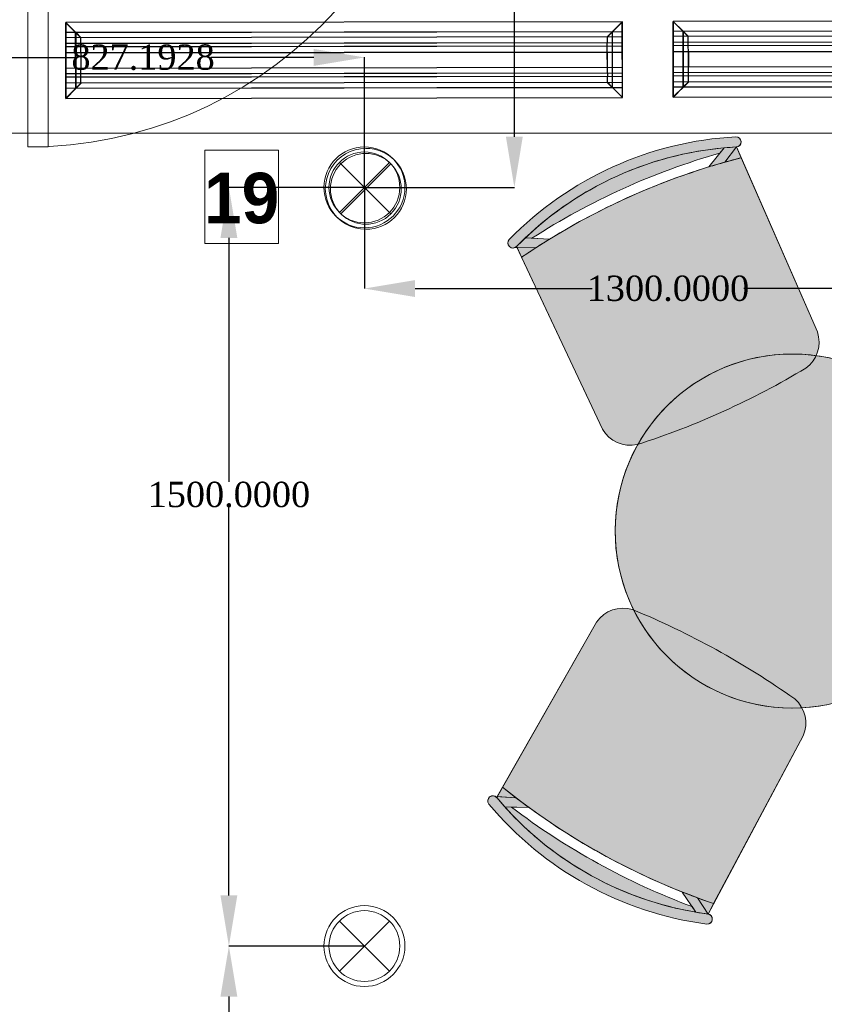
# Model space of a CAD drawing. Header units: millimetres. Extents: x 0 to 88385, y 0 to 41127.
# Tile 122 of 244: x 70392 to 71981, y 18273 to 20220. Entities that reach past the tile are written whole.
import ezdxf
from ezdxf import colors
from ezdxf.entities.mleader import LeaderData, LeaderLine
from ezdxf.math import Vec2, Vec3

# ---------------------------------------------------------------- set-up
doc = ezdxf.new("R2010")
doc.units = ezdxf.units.MM
doc.header["$MEASUREMENT"] = 0
doc.set_wipeout_variables(frame=1)
for name, color, linetype in [('- განათება', 7, 'Continuous'), ('- მექანიკური ნაწილი', 7, 'Continuous'), ('Edges', 7, 'Continuous'), ('New_Structural - Bearing', 7, 'Continuous')]:
    doc.layers.add(name, color=color, linetype=linetype)
for name, color, linetype, lineweight in [('2D Drafting - General_Pen_No__2', 8, 'Continuous', 15), ('New_2D Drafting - General_Pen_No__1', 7, 'Continuous', 13), ('New_Annotation - Text_Pen_No__20', 1, 'Continuous', 0), ('New_Archicad Doors_Pen_No__1', 7, 'Continuous', 13), ('New_Drawing & Figure_Pen_No__1', 7, 'Continuous', 13)]:
    doc.layers.add(name, color=color, linetype=linetype, lineweight=lineweight)
for name, color, linetype, lineweight, true_color in [('New_2D Drafting - General_Pen_No__62', 7, 'Continuous', 20, 0xaaaaaa), ('New_Drawing & Figure_Pen_No__62', 7, 'Continuous', 20, 0xaaaaaa), ('New_Interior - Lamp_Pen_No__77', 7, 'Continuous', 20, 0xffeb28)]:
    doc.layers.add(name, color=color, linetype=linetype, lineweight=lineweight, true_color=true_color)
doc.styles.add('CT', font='ARIALN.TTF', dxfattribs={"height": 200})
doc.styles.add('GENERATED_STYLE_3', font='txt')
doc.styles.get("Standard").update_dxf_attribs({"font": 'sylfaen.ttf'})
doc.dimstyles.get("Standard").update_dxf_attribs({"dimtxt": 0.18, "dimasz": 0.18, "dimexe": 0.18, "dimexo": 0.0625, "dimgap": 0.09, "dimtad": 0, "dimtih": 1, "dimtoh": 1, "dimdec": 4, "dimzin": 0, "dimdsep": 46, "dimtxsty": 'Standard', "dimcen": 0.09, "dimadec": 0, "dimazin": 0, "dimtfac": 1, "dimtdec": 4, "dimtofl": 0, "dimtmove": 0, "dimatfit": 3, "dimfxl": 1, "dimtolj": 1, "dimtzin": 0, "dimarcsym": 0})

# ---------------------------------------------------------------- blocks, each defined once
blk = doc.blocks.new('Door_3')
at = {"layer": 'New_Archicad Doors_Pen_No__1', "color": 7, "linetype": 'Continuous', "lineweight": 13}
for p, q in [((370, 0), (370, 820)), ((370, 820), (410, 820)), ((410, 820), (410, 0)), ((-487, 0), (-487, 19)), ((-487, 19), (-437, 19)), ((-437, 0), (-487, 0)), ((-450, 0), (-487, 0)), ((-450, 0), (-487, 0)), ((-410, 0), (-450, 0)), ((-450, 0), (-450, -115)), ((-450, 0), (-450, -10)), ((-450, 0), (-450, -10)), ((-437, 19), (-437, 0)), ((-410, -115), (-410, 0)), ((410, 0), (370, 0)), ((450, 0), (410, 0)), ((410, 0), (410, -115)), ((437, 19), (487, 19)), ((437, 0), (437, 19)), ((487, 0), (437, 0)), ((450, -115), (450, 0)), ((450, 0), (450, -10)), ((450, 0), (450, -10)), ((450, 0), (487, 0)), ((450, 0), (487, 0)), ((487, 19), (487, 0)), ((-450, -10), (-450, -90)), ((-450, -10), (-450, -90)), ((450, -10), (450, -90)), ((450, -10), (450, -90)), ((-450, -90), (-450, -100)), ((-450, -90), (-450, -100)), ((450, -90), (450, -100)), ((450, -90), (450, -100)), ((-487, -119), (-487, -100)), ((-487, -100), (-437, -100)), ((-450, -100), (-487, -100)), ((-450, -100), (-487, -100)), ((-450, -115), (-410, -115)), ((-437, -100), (-437, -119)), ((410, -115), (450, -115)), ((437, -100), (487, -100)), ((437, -119), (437, -100)), ((450, -100), (487, -100)), ((450, -100), (487, -100)), ((487, -100), (487, -119)), ((-437, -119), (-487, -119)), ((487, -119), (437, -119))]:
    blk.add_line(p, q, dxfattribs=at)
blk.add_arc((410, 0), 820, 90, 180, dxfattribs=at)
blk = doc.blocks.new('Wall_46', base_point=(2382.1, 20888))
at = {"layer": 'New_Archicad Doors_Pen_No__1', "color": 7, "linetype": 'Continuous', "lineweight": 13, "zscale": 1000, "rotation": 180}
blk.add_blockref('Door_3', (-13422.3, 20788), dxfattribs=at)
blk = doc.blocks.new('lineardiffplan')
at = {"layer": 'Edges'}
for p, q in [((392.8, 274.9), (392.8, 274.6)), ((393.1, 274.9), (392.8, 274.9)), ((422.8, 244.9), (392.8, 274.9)), ((392.8, 274.6), (392.9, 274.5)), ((392.9, 125.2), (392.9, 274.5)), ((412.4, 255), (392.9, 274.5)), ((393.1, 274.9), (393.2, 274.8)), ((393.2, 274.8), (412.7, 255.3)), ((1462.8, 244.9), (1492.8, 274.9)), ((1472.9, 255.3), (1492.4, 274.8)), ((1473.2, 254.9), (1492.8, 274.5)), ((1492.4, 274.8), (1492.5, 274.9)), ((1492.8, 274.9), (1492.5, 274.9)), ((1492.8, 274.5), (1492.8, 274.9)), ((1492.8, 274.5), (1492.8, 274.5)), ((1492.8, 125.4), (1492.8, 274.5)), ((1492.8, 255.3), (392.9, 255.3)), ((392.9, 254.9), (1492.8, 254.9)), ((412.4, 144.7), (412.4, 255)), ((412.8, 254.6), (412.4, 255)), ((412.7, 255.3), (413.1, 254.9)), ((412.8, 145.1), (412.8, 254.6)), ((412.8, 254.6), (422.8, 244.6)), ((413.1, 254.9), (423.1, 244.9)), ((1472.5, 254.9), (1462.5, 244.9)), ((1462.9, 244.6), (1472.8, 254.5)), ((1472.9, 255.3), (1472.5, 254.9)), ((1472.8, 254.5), (1473.2, 254.9)), ((1472.8, 254.5), (1472.8, 145.3)), ((1473.2, 144.9), (1473.2, 254.9)), ((392.9, 244.9), (1492.8, 244.9)), ((422.8, 244.6), (422.8, 244.9)), ((422.8, 244.9), (423.1, 244.9)), ((422.8, 244.6), (422.8, 244.6)), ((422.8, 244.6), (422.8, 233.2)), ((423.1, 244.9), (423.1, 244.9)), ((1462.5, 244.9), (1462.5, 244.9)), ((1462.5, 244.9), (1462.8, 244.9)), ((1462.8, 244.9), (1462.9, 244.6)), ((1462.8, 244.5), (1462.9, 244.6)), ((1462.8, 233.2), (1462.8, 244.5)), ((392.9, 233.2), (1492.8, 233.2)), ((392.9, 233), (1492.8, 233)), ((392.9, 226.8), (1492.8, 226.8)), ((392.9, 226.5), (1492.8, 226.5)), ((392.9, 214.9), (1492.8, 214.9)), ((1492.8, 214.8), (392.9, 214.8)), ((422.4, 214.9), (422.3, 214.9)), ((422.8, 214.9), (422.4, 214.9)), ((422.8, 233), (422.8, 233.2)), ((422.8, 226.8), (422.8, 233)), ((422.8, 226.5), (422.8, 226.8)), ((422.8, 214.9), (422.8, 226.5)), ((422.8, 184.9), (422.8, 214.9)), ((423.2, 214.9), (422.8, 214.9)), ((423.2, 214.8), (422.8, 214.9)), ((423.2, 214.8), (423.2, 214.9)), ((423.2, 214.8), (423.2, 184.9)), ((1462.8, 214.9), (1462.4, 214.9)), ((1462.4, 214.9), (1462.4, 214.8)), ((1462.8, 214.9), (1462.4, 214.8)), ((1462.4, 184.9), (1462.4, 214.8)), ((1462.8, 233), (1462.8, 233.2)), ((1462.8, 226.8), (1462.8, 233)), ((1462.8, 226.5), (1462.8, 226.8)), ((1462.8, 214.9), (1462.8, 226.5)), ((1462.8, 214.9), (1462.8, 184.9)), ((1462.8, 214.9), (1463.2, 214.9)), ((1463.2, 214.9), (1463.3, 214.9)), ((1492.8, 184.9), (392.9, 184.9)), ((422.4, 184.9), (422.3, 184.9)), ((422.8, 184.9), (422.4, 184.9)), ((422.8, 184.9), (423.2, 184.9)), ((422.8, 173.2), (422.8, 184.9)), ((1462.4, 184.9), (1462.8, 184.9)), ((1462.8, 173.2), (1462.8, 184.9)), ((1463.2, 184.9), (1462.8, 184.9)), ((1463.2, 184.9), (1463.3, 184.9)), ((392.9, 173.2), (1492.8, 173.2)), ((392.9, 173), (1492.8, 173)), ((392.9, 166.8), (1492.8, 166.8)), ((392.9, 166.5), (1492.8, 166.5)), ((422.8, 173), (422.8, 173.2)), ((422.8, 173), (422.8, 166.8)), ((422.8, 166.5), (422.8, 166.8)), ((422.8, 155.1), (422.8, 166.5)), ((1462.8, 173), (1462.8, 173.2)), ((1462.8, 166.8), (1462.8, 173)), ((1462.8, 166.5), (1462.8, 166.8)), ((1462.8, 155.3), (1462.8, 166.5)), ((392.8, 124.9), (422.8, 154.9)), ((392.9, 154.9), (1492.8, 154.9)), ((1492.8, 144.9), (392.9, 144.9)), ((392.9, 125.2), (412.4, 144.7)), ((392.9, 144.5), (1492.8, 144.5)), ((412.7, 144.5), (393.2, 124.9)), ((412.8, 145.1), (412.4, 144.7)), ((412.7, 144.5), (413.1, 144.9)), ((412.8, 145.1), (422.8, 155.1)), ((423.1, 154.8), (413.1, 144.9)), ((422.8, 154.9), (422.8, 155.1)), ((422.8, 155.1), (422.8, 155.1)), ((423.1, 154.8), (422.8, 154.9)), ((423.1, 154.8), (423.1, 154.9)), ((1462.5, 154.8), (1462.4, 154.9)), ((1462.8, 154.9), (1462.5, 154.8)), ((1462.5, 154.8), (1472.4, 144.9)), ((1462.9, 155.2), (1462.8, 155.3)), ((1462.9, 155.2), (1462.8, 154.9)), ((1462.8, 154.9), (1492.8, 124.9)), ((1472.8, 145.3), (1462.9, 155.2)), ((1472.4, 144.9), (1472.8, 144.5)), ((1473.2, 144.9), (1472.8, 145.3)), ((1472.8, 144.5), (1492.4, 124.9)), ((1473.2, 144.9), (1492.8, 125.4)), ((392.9, 125.2), (392.8, 125.1)), ((392.8, 125.1), (392.8, 124.9)), ((392.8, 124.9), (393.1, 124.9)), ((393.2, 124.9), (393.1, 124.9)), ((1492.4, 124.9), (1492.8, 124.9)), ((1492.4, 124.9), (1492.4, 124.9)), ((1492.8, 125.3), (1492.8, 125.4)), ((1492.8, 124.9), (1492.8, 125.3))]:
    blk.add_line(p, q, dxfattribs=at)
blk.add_lwpolyline([(393.2, 274.8), (1492.8, 274.8), (1492.8, 124.9), (393.2, 124.9)], close=True, dxfattribs=at)
blk = doc.blocks.new('Recessed Spot')
at = {"layer": 'New_Interior - Lamp_Pen_No__77', "color": 2, "linetype": 'Continuous', "lineweight": 20, "true_color": 0xffeb28}
for q in [(-49.5, 49.5), (49.5, 49.5), (-49.5, -49.5), (49.5, -49.5)]:
    blk.add_line((0, 0), q, dxfattribs=at)
at = {"layer": 'New_Interior - Lamp_Pen_No__77', "color": 2, "linetype": 'Continuous', "lineweight": 20, "true_color": 0xffeb28, "flags": 128}
blk.add_lwpolyline([(80, 0, 1), (-80, 0, 1)], format="xyb", close=True, dxfattribs=at)
at = {"layer": 'New_Interior - Lamp_Pen_No__77', "color": 2, "linetype": 'Continuous', "lineweight": 20, "true_color": 0xffeb28}
blk.add_circle((0, 0), 70, dxfattribs=at)
blk = doc.blocks.new('_DotSmall')
at = {"color": 0, "linetype": 'ByBlock', "const_width": 0.5}
blk.add_lwpolyline([(-0.0625, 0, 1), (0.0625, 0, 1)], format="xyb", close=True, dxfattribs=at)
blk = doc.blocks.new('*D954')
at = {"layer": '- განათება', "color": 0, "lineweight": -2, "transparency": 16777216}
for p, q in [((71072.8, 18388), (70804.9, 18388)), ((70805.1, 18288), (70805.1, 17806.1)), ((70805.1, 16988), (70805.1, 17754.8)), ((71072.8, 16888), (70804.9, 16888))]:
    blk.add_line(p, q, dxfattribs=at)
at = {"layer": '- განათება', "color": 0, "transparency": 16777216}
for points in [[(70788.4, 18288), (70821.7, 18288), (70805.1, 18388)], [(70788.4, 16988), (70821.7, 16988), (70805.1, 16888)]]:
    blk.add_solid(points, dxfattribs=at)
at = {"layer": 'Defpoints', "color": 0, "transparency": 16777216}
for p in [(71072.8, 18388), (70805.1, 16888), (71072.8, 16888)]:
    blk.add_point(p, dxfattribs=at)
at = {"layer": '- განათება', "color": 0, "transparency": 16777216, "insert": (70805.1, 17780.4), "char_height": 50, "attachment_point": 5}
blk.add_mtext('\\A1;{\\fSylfaen|b0|i0|c0|p18;1500.0000}', dxfattribs=at)
blk = doc.blocks.new('*D955')
at = {"layer": '- განათება', "color": 0, "lineweight": -2, "transparency": 16777216}
for p, q in [((71072.8, 19888), (70804.9, 19888)), ((70805.1, 19788), (70805.1, 19306.1)), ((70805.1, 18488), (70805.1, 19254.8)), ((71072.8, 18388), (70804.9, 18388))]:
    blk.add_line(p, q, dxfattribs=at)
at = {"layer": '- განათება', "color": 0, "transparency": 16777216}
for points in [[(70788.4, 19788), (70821.7, 19788), (70805.1, 19888)], [(70788.4, 18488), (70821.7, 18488), (70805.1, 18388)]]:
    blk.add_solid(points, dxfattribs=at)
at = {"layer": 'Defpoints', "color": 0, "transparency": 16777216}
for p in [(71072.8, 19888), (70805.1, 18388), (71072.8, 18388)]:
    blk.add_point(p, dxfattribs=at)
at = {"layer": '- განათება', "color": 0, "transparency": 16777216, "insert": (70805.1, 19280.4), "char_height": 50, "attachment_point": 5}
blk.add_mtext('\\A1;{\\fSylfaen|b0|i0|c0|p18;1500.0000}', dxfattribs=at)
blk = doc.blocks.new('*D959')
at = {"layer": '- განათება', "color": 0, "lineweight": -2, "transparency": 16777216}
for p, q in [((70725.4, 20788), (71369.3, 20788)), ((71369.1, 20688), (71369.1, 20391.7)), ((71369.1, 19988), (71369.1, 20340.3)), ((71072.9, 19888), (71369.3, 19888))]:
    blk.add_line(p, q, dxfattribs=at)
at = {"layer": '- განათება', "color": 0, "transparency": 16777216}
for points in [[(71352.4, 20688), (71385.7, 20688), (71369.1, 20788)], [(71352.4, 19988), (71385.7, 19988), (71369.1, 19888)]]:
    blk.add_solid(points, dxfattribs=at)
at = {"layer": 'Defpoints', "color": 0, "transparency": 16777216}
for p in [(70725.3, 20788), (71072.8, 19888), (71369.1, 19888)]:
    blk.add_point(p, dxfattribs=at)
at = {"layer": '- განათება', "color": 0, "transparency": 16777216, "insert": (71369.1, 20366), "char_height": 50, "attachment_point": 5}
blk.add_mtext('\\A1;{\\fSylfaen|b0|i0|c0|p18;900.0000}', dxfattribs=at)
blk = doc.blocks.new('*D960')
at = {"layer": '- განათება', "color": 0, "lineweight": -2, "transparency": 16777216}
for p, q in [((70245.6, 19881.6), (70245.6, 20145.2)), ((70345.6, 20145), (70501.8, 20145)), ((70972.8, 20145), (70769.2, 20145)), ((71072.8, 19888), (71072.8, 20145.2))]:
    blk.add_line(p, q, dxfattribs=at)
at = {"layer": '- განათება', "color": 0, "transparency": 16777216}
for points in [[(70345.6, 20161.7), (70345.6, 20128.3), (70245.6, 20145)], [(70972.8, 20161.7), (70972.8, 20128.3), (71072.8, 20145)]]:
    blk.add_solid(points, dxfattribs=at)
at = {"layer": 'Defpoints', "color": 0, "transparency": 16777216}
for p in [(71072.8, 20145), (70245.6, 19881.5), (71072.8, 19888)]:
    blk.add_point(p, dxfattribs=at)
at = {"layer": '- განათება', "color": 0, "transparency": 16777216, "insert": (70635.5, 20145), "char_height": 50, "attachment_point": 5}
blk.add_mtext('\\A1;{\\fSylfaen|b0|i0|c0|p18;827.1928}', dxfattribs=at)
blk = doc.blocks.new('*D961')
at = {"layer": '- განათება', "color": 0, "lineweight": -2, "transparency": 16777216}
for p, q in [((71072.8, 19887.9), (71072.8, 19687.8)), ((72372.8, 19887.9), (72372.8, 19687.8)), ((71172.8, 19688), (71522.9, 19688)), ((72272.8, 19688), (71822.2, 19688))]:
    blk.add_line(p, q, dxfattribs=at)
at = {"layer": '- განათება', "color": 0, "transparency": 16777216}
for points in [[(71172.8, 19704.7), (71172.8, 19671.3), (71072.8, 19688)], [(72272.8, 19704.7), (72272.8, 19671.3), (72372.8, 19688)]]:
    blk.add_solid(points, dxfattribs=at)
at = {"layer": 'Defpoints', "color": 0, "transparency": 16777216}
for p in [(71072.8, 19888), (72372.8, 19888), (71072.8, 19688)]:
    blk.add_point(p, dxfattribs=at)
at = {"layer": '- განათება', "color": 0, "transparency": 16777216, "insert": (71672.6, 19688), "char_height": 50, "attachment_point": 5}
blk.add_mtext('\\A1;{\\fSylfaen|b0|i0|c0|p18;1300.0000}', dxfattribs=at)
blk = doc.blocks.new('AVARIULI GANATEBA')
at = {"layer": '- განათება', "color": 3, "linetype": 'Continuous', "lineweight": 20}
for q in [(-49.5, 49.5), (49.5, 49.5), (-49.5, -49.5), (49.5, -49.5)]:
    blk.add_line((0, 0), q, dxfattribs=at)
for major_axis, start_param, end_param in [((56.6, 56.6), 0.785398, 3.926991), ((56.6, 56.6), 3.926991, 7.068583), ((-49.5, 49.5), 2.356194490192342, 8.639379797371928)]:
    blk.add_ellipse((0, 0), major_axis=major_axis, ratio=1, start_param=start_param, end_param=end_param, dxfattribs=at)

msp = doc.modelspace()

# ---------------------------------------------------------------- hatches: boundary and pattern name
at = {"layer": 'New_Drawing & Figure_Pen_No__62', "linetype": 'Continuous', "lineweight": 20, "true_color": 0xaaaaaa}
for points in [[(71807.69078, 19967.94473, 0.985078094), (71806.6223, 19987.91617, 0.1883998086), (71359.06613, 19784.95812, 0.9850780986), (71373.38591, 19770.99589, -0.1884020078)], [(71775.31426, 19955.90033), (71783.51563, 19966.20591, 0.1693138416), (71390.62208, 19788.0363), (71373.38591, 19770.99589), (71374.35873, 19768.92492), (71411.26061, 19768.43835, -0.0058933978), (71438.6942, 19785.7694), (71403.77817, 19787.41591, -0.073421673)], [(71807.69078, 19967.94473, 0.009248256), (71783.51563, 19966.20591), (71753.54797, 19928.54948, -0.0058933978), (71784.66047, 19937.76795)], [(71807.69078, 19967.94473), (71784.66047, 19937.76795, -0.0060954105), (71817.05869, 19946.52815)], [(71817.05869, 19946.52815, 0.0750812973), (71438.6942, 19785.7694), (71411.26061, 19768.43835, 0.0060954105), (71383.32462, 19749.83815), (71543.13995, 19409.62014, 0.3269331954), (71611.71166, 19379.46289, 0.0286525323), (71782.79366, 19445.51544, 0.0286525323), (71945.20221, 19530.69439, 0.3269331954), (71967.69545, 19602.14784)], [(71374.35873, 19768.92492), (71383.32462, 19749.83815, -0.0060954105), (71411.26061, 19768.43835)], [(71881.01186, 18860.46406, 1), (71955.58711, 19556.48018, 1)], [(71922.97464, 18876.48166, 0.0286525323), (71767.7136, 18974.08289, 0.0286525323), (71602.31203, 19053.29343, 0.3269331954), (71531.59474, 19028.58299), (71345.70001, 18701.88377, 0.0060954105), (71372.09821, 18681.15887), (71398.09467, 18661.73847, 0.0750812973), (71762.75021, 18471.92436), (71939.81943, 18803.48992, 0.3269331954)], [(71335.27103, 18683.55543), (71372.09821, 18681.15887, -0.0060954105), (71345.70001, 18701.88377)], [(71749.11372, 18431.47769, 0.9850780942), (71751.7385, 18451.3047, -0.1884020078), (71334.13945, 18681.56675, 0.9850780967), (71318.7731, 18668.76538, 0.1883998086)], [(71727.77295, 18454.92604), (71720.40138, 18465.84059, -0.073421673), (71363.15668, 18662.82356), (71398.09467, 18661.73847, -0.0058933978), (71372.09821, 18681.15887), (71335.27103, 18683.55543), (71334.13945, 18681.56675), (71349.99232, 18663.23241, 0.1693138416)], [(71751.7385, 18451.3047), (71731.135, 18483.18777, -0.0058933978), (71700.83737, 18494.80764), (71727.77295, 18454.92604, 0.009248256)], [(71751.7385, 18451.3047), (71762.75021, 18471.92436, -0.0060954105), (71731.135, 18483.18777)]]:
    msp.add_hatch(color=253, dxfattribs=at).paths.add_polyline_path(points)

# ---------------------------------------------------------------- linework, layer by layer
at = {"layer": '2D Drafting - General_Pen_No__2', "color": 116, "true_color": 0x136734}
msp.add_lwpolyline([(50571.52795, 19995.50001), (88003.5, 19995.50001)], dxfattribs=at)
at = {"layer": 'New_2D Drafting - General_Pen_No__1', "color": 7, "linetype": 'Continuous', "lineweight": 13, "flags": 128}
for points in [[(71403.77817, 19787.41591, -0.073421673), (71775.31426, 19955.90033)], [(71807.69078, 19967.94473), (71967.69545, 19602.14784, -0.3269331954), (71945.20221, 19530.69439, -0.0286525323), (71782.79366, 19445.51544)], [(71383.32462, 19749.83815, -0.087148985), (71817.05869, 19946.52815)], [(71373.38591, 19770.99589), (71543.13995, 19409.62014, 0.3269331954), (71611.71166, 19379.46289, 0.0286525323), (71782.79366, 19445.51544)], [(71334.13945, 18681.56675), (71531.59474, 19028.58299, -0.3269331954), (71602.31203, 19053.29343, -0.0286525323), (71767.7136, 18974.08289)], [(71751.7385, 18451.3047), (71939.81943, 18803.48992, 0.3269331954), (71922.97464, 18876.48166, 0.0286525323), (71767.7136, 18974.08289)], [(71345.70001, 18701.88377, 0.087148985), (71762.75021, 18471.92436)], [(71363.15668, 18662.82356, 0.073421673), (71720.40138, 18465.84059)]]:
    msp.add_lwpolyline(points, format="xyb", dxfattribs=at)
for points in [[(71753.54797, 19928.54948), (71783.51563, 19966.20591)], [(71784.66047, 19937.76795), (71807.69078, 19967.94473)], [(71438.6942, 19785.7694), (71390.62208, 19788.0363)], [(71359.5117, 19770.76892), (71359.40248, 19770.87227)], [(71411.26061, 19768.43835), (71370.46144, 19768.97631)], [(71320.32533, 18682.87646), (71320.20838, 18682.78195)], [(71372.09821, 18681.15887), (71331.38162, 18683.80853)], [(71398.09467, 18661.73847), (71349.99232, 18663.23241)], [(71700.83737, 18494.80764), (71727.77295, 18454.92604)], [(71731.135, 18483.18777), (71751.7385, 18451.3047)]]:
    msp.add_lwpolyline(points, dxfattribs=at)
at = {"layer": 'New_2D Drafting - General_Pen_No__1', "color": 7, "linetype": 'Continuous', "lineweight": 13}
msp.add_circle((71918.29949, 19208.47212), 349.99997, dxfattribs=at)
for centre, radius, start, end in [((71842.60318, 19313.62554), 675.24994, 93.0544683, 135.73227412), ((71807.00641, 19977.92242), 10.00113, 272.21078158, 92.20106878), ((71842.60318, 19313.62554), 655.24994, 93.05422495, 135.73251747), ((71366.33098, 19778.08465), 10.00113, 136.58567364, 316.57596082), ((71326.55251, 18675.05055), 10.00113, 38.94528589, 218.93557307), ((71837.63968, 19100.89956), 655.24994, 219.78872924, 262.46702176), ((71837.63968, 19100.89956), 675.24994, 219.78897259, 262.46677842), ((71750.27706, 18441.41093), 10.00113, 263.32017793, 83.31046514)]:
    msp.add_arc(centre, radius, start, end, dxfattribs=at)
at = {"layer": 'New_2D Drafting - General_Pen_No__62', "color": 253, "linetype": 'Continuous', "lineweight": 20, "true_color": 0xaaaaaa}
for p, q in [((71359.5117, 19770.76892), (71359.40248, 19770.87227)), ((71320.32533, 18682.87646), (71320.20838, 18682.78195))]:
    msp.add_line(p, q, dxfattribs=at)
at = {"layer": 'New_Drawing & Figure_Pen_No__1', "color": 7, "linetype": 'Continuous', "lineweight": 13, "flags": 128}
for points in [[(71807.69078, 19967.94473, 0.985078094), (71806.6223, 19987.91617, 0.1883998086), (71359.06613, 19784.95812, 0.9850780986), (71373.38591, 19770.99589, -0.1884020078)], [(71775.31426, 19955.90033), (71783.51563, 19966.20591, 0.1693138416), (71390.62208, 19788.0363), (71373.38591, 19770.99589), (71374.35873, 19768.92492), (71411.26061, 19768.43835, -0.0058933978), (71438.6942, 19785.7694), (71403.77817, 19787.41591, -0.073421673)], [(71807.69078, 19967.94473, 0.009248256), (71783.51563, 19966.20591), (71753.54797, 19928.54948, -0.0058933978), (71784.66047, 19937.76795)], [(71807.69078, 19967.94473), (71784.66047, 19937.76795, -0.0060954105), (71817.05869, 19946.52815)], [(71817.05869, 19946.52815, 0.0750812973), (71438.6942, 19785.7694), (71411.26061, 19768.43835, 0.0060954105), (71383.32462, 19749.83815), (71543.13995, 19409.62014, 0.3269331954), (71611.71166, 19379.46289, 0.0286525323), (71782.79366, 19445.51544, 0.0286525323), (71945.20221, 19530.69439, 0.3269331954), (71967.69545, 19602.14784)], [(71374.35873, 19768.92492), (71383.32462, 19749.83815, -0.0060954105), (71411.26061, 19768.43835)], [(71881.01186, 18860.46406, 1), (71955.58711, 19556.48018, 1)], [(71922.97464, 18876.48166, 0.0286525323), (71767.7136, 18974.08289, 0.0286525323), (71602.31203, 19053.29343, 0.3269331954), (71531.59474, 19028.58299), (71345.70001, 18701.88377, 0.0060954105), (71372.09821, 18681.15887), (71398.09467, 18661.73847, 0.0750812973), (71762.75021, 18471.92436), (71939.81943, 18803.48992, 0.3269331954)], [(71335.27103, 18683.55543), (71372.09821, 18681.15887, -0.0060954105), (71345.70001, 18701.88377)], [(71749.11372, 18431.47769, 0.9850780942), (71751.7385, 18451.3047, -0.1884020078), (71334.13945, 18681.56675, 0.9850780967), (71318.7731, 18668.76538, 0.1883998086)], [(71727.77295, 18454.92604), (71720.40138, 18465.84059, -0.073421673), (71363.15668, 18662.82356), (71398.09467, 18661.73847, -0.0058933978), (71372.09821, 18681.15887), (71335.27103, 18683.55543), (71334.13945, 18681.56675), (71349.99232, 18663.23241, 0.1693138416)], [(71751.7385, 18451.3047), (71731.135, 18483.18777, -0.0058933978), (71700.83737, 18494.80764), (71727.77295, 18454.92604, 0.009248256)], [(71751.7385, 18451.3047), (71762.75021, 18471.92436, -0.0060954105), (71731.135, 18483.18777)]]:
    msp.add_lwpolyline(points, format="xyb", close=True, dxfattribs=at)

# ---------------------------------------------------------------- block references
at = {"layer": '- განათება', "color": 1}
msp.add_blockref('AVARIULI GANATEBA', (71075.641, 19885.15254), dxfattribs=at)
at = {"layer": '- განათება', "color": 2, "linetype": 'Continuous', "lineweight": 20, "true_color": 0xffeb28, "zscale": 1000}
for p in [(71072.81257, 19887.98097), (71072.81257, 18387.98097)]:
    msp.add_blockref('Recessed Spot', p, dxfattribs=at)
at = {"layer": '- მექანიკური ნაწილი', "xscale": -1, "rotation": 0.08827330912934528}
for p in [(71975.88095, 19941.35266), (73175.95054, 19943.7064)]:
    msp.add_blockref('lineardiffplan', p, dxfattribs=at)
at = {"layer": 'New_Structural - Bearing', "color": 7, "lineweight": 35}
msp.add_blockref('Wall_46', (86622.37834, 20887.98097), dxfattribs=at)

# ---------------------------------------------------------------- dimensions: what is measured, and where the dimension line sits
at = {"layer": '- განათება', "color": 1}
for base, p1, p2, angle, picture, middle in [((71072.81257, 19688), (72372.81257, 19887.98097), (71072.81257, 19887.98097), 180, '*D961', (71672.5776, 19688)), ((70805.0776, 16887.98097), (71072.81257, 18387.98097), (71072.81257, 16887.98097), 270, '*D954', (70805.0776, 17780.41604))]:
    dim = msp.add_linear_dim(base=base, p1=p1, p2=p2, angle=angle, text='{\\fSylfaen|b0|i0|c0|p18;<>}', dimstyle='Standard', override={"dimtxt": 50, "dimasz": 100}, dxfattribs=at)
    dim.commit()
    dim.dimension.update_dxf_attribs({"geometry": picture, "text_midpoint": middle, "dimtype": 160})

# ---------------------------------------------------------------- leaders
at = {"layer": '- მექანიკური ნაწილი', "color": 7}
ml = msp.add_multileader_mtext('Standard', dxfattribs=at)
ml.set_content('{\\fSylfaen|b1|i0|c0|p18;\\C1;DB-HVAC\\C7;  \\fSylfaen|b0|i0|c0|p18;\\C1;QF-24          \\C7;N2XH-3X2.5}', color=7, style='CT')
ml.set_leader_properties()
ml.set_arrow_properties(name='DOTSMALL')
ml.build(insert=Vec2(0, 0))
ml.multileader.update_dxf_attribs({"has_dogleg": 0, "text_left_attachment_type": 6, "text_right_attachment_type": 6, "dogleg_length": 9, "arrow_head_size": 172.53719})
ctx = ml.context
ctx.base_point, ctx.char_height, ctx.arrow_head_size, ctx.landing_gap_size, ctx.plane_origin = Vec3(66507.69873, 19371.9237), 171.3007828, 172.53719, 57.5124, Vec3(55763.30854, 8886.39979)
ctx.left_attachment, ctx.right_attachment, ctx.text_align_type = 6, 6, 1
notes = []
notes.append((ctx, [(0, (1, 1, 0), (68522.29996, 19371.9237), (-1, 0), 9, [(2, [(72269.67344, 17082.5)], 0, [])])]))
ctx.mtext.insert, ctx.mtext.width, ctx.mtext.defined_height, ctx.mtext.alignment, ctx.mtext.flow_direction = Vec3(67510.49934, 19577.48464), 2531.4263669, 243.98464, 2, 5
for ctx, leaders in notes:
    for number, flags, end, landing, length, lines in leaders:
        leader = LeaderData()
        leader.index, (leader.has_last_leader_line, leader.has_dogleg_vector, leader.attachment_direction) = number, flags
        leader.last_leader_point, leader.dogleg_vector, leader.dogleg_length = Vec3(end), Vec3(landing), length
        for number, points, colour, breaks in lines:
            line = LeaderLine()
            line.index, line.vertices, line.color, line.breaks = number, Vec3.list(points), colors.encode_raw_color(colour), breaks
            leader.lines.append(line)
        ctx.leaders.append(leader)

# ---------------------------------------------------------------- next in the draw order: wipeouts: each hides what was drawn before it
at = {"color": 1, "linetype": 'Continuous', "lineweight": 0, "ltscale": 119820.667473}
msp.add_wipeout([(70757.45526, 19776.98959), (70903.05542, 19776.98959), (70903.05542, 19961.83819), (70757.45526, 19961.83819)], dxfattribs=at).dxf.layer = 'New_Annotation - Text_Pen_No__20'

# ---------------------------------------------------------------- next in the draw order: linework, layer by layer
at = {"layer": 'New_Annotation - Text_Pen_No__20', "color": 1, "linetype": 'Continuous', "lineweight": 0, "flags": 128}
msp.add_lwpolyline([(70757.45526, 19776.98959), (70903.05542, 19776.98959), (70903.05542, 19961.83819), (70757.45526, 19961.83819), (70757.45526, 19776.98959)], close=True, dxfattribs=at)

# ---------------------------------------------------------------- next in the draw order: texts
at = {"layer": 'New_Annotation - Text_Pen_No__20', "color": 1, "linetype": 'Continuous', "lineweight": 0, "insert": (70830.25534, 19916.91699), "char_height": 100, "attachment_point": 2, "style": 'GENERATED_STYLE_3'}
msp.add_mtext('\\A1;{\\pqc;\\fBOG 2018|b1|i0|c0|p0;\\W1.000000;19}', dxfattribs=at)

# ---------------------------------------------------------------- next in the draw order: dimensions: what is measured, and where the dimension line sits
at = {"layer": '- განათება', "color": 1}
for base, p1, p2, picture, middle in [((71369.0776, 19887.98097), (70725.32897, 20787.98097), (71072.81257, 19887.98097), '*D959', (71369.0776, 20366)), ((70805.0776, 18387.98097), (71072.81257, 19887.98097), (71072.81257, 18387.98097), '*D955', (70805.0776, 19280.41604))]:
    dim = msp.add_linear_dim(base=base, p1=p1, p2=p2, angle=270, text='{\\fSylfaen|b0|i0|c0|p18;<>}', dimstyle='Standard', override={"dimtxt": 50, "dimasz": 100}, dxfattribs=at)
    dim.commit()
    dim.dimension.update_dxf_attribs({"geometry": picture, "text_midpoint": middle, "dimtype": 160})
dim = msp.add_linear_dim(base=(71072.81257, 20145), p1=(70245.61979, 19881.5), p2=(71072.81257, 19887.98097), text='{\\fSylfaen|b0|i0|c0|p18;<>}', dimstyle='Standard', override={"dimtxt": 50, "dimasz": 100}, dxfattribs=at)
dim.commit()
dim.dimension.update_dxf_attribs({"geometry": '*D960', "text_midpoint": (70635.5, 20145), "dimtype": 160})

doc.saveas('drawing.dxf')
